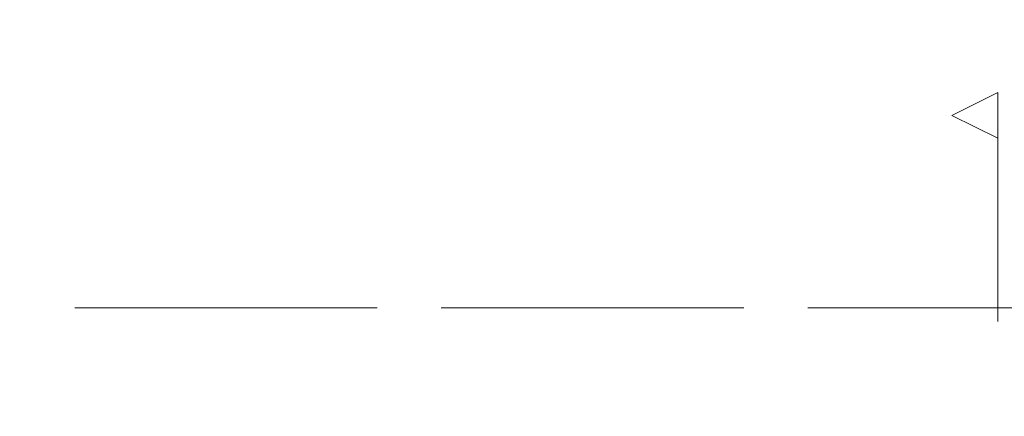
# Model space of a CAD drawing. Header units: metres. Extents: x -1.3 to 9.7, y -0.4 to 3.7.
# Tile 23 of 66: x -0.738 to -0.201, y 0.382 to 0.599. Entities that reach past the tile are written whole.
import ezdxf

# ---------------------------------------------------------------- set-up
doc = ezdxf.new("R2010")
doc.units = ezdxf.units.M
doc.header["$MEASUREMENT"] = 0
for name, pattern in [('Achse', [0.04, 0.02, -0.01, 0, -0.01]), ('Schnittlinie', [0.06, 0.03, -0.015, 0, -0.015]), ('Strichlinie doppelt', [0.109361, 0.052917, -0.021167, 0.014111, -0.021167]), ('Wipeout_Contour', [1, 0, -1])]:
    doc.linetypes.add(name, pattern=pattern)
for name, color, linetype in [('201 - Marker.Schnitt - versteckt Grundriss u. Detail SD', 7, 'Continuous'), ('451 - Universal.Achsen Raster', 7, 'Continuous'), ('608 - Struktur.Träger', 7, 'Continuous'), ('Neubau_605 - Struktur.Wand Innen', 7, 'Continuous')]:
    doc.layers.add(name, color=color, linetype=linetype)

msp = doc.modelspace()

# ---------------------------------------------------------------- linework, layer by layer
at = {"layer": '201 - Marker.Schnitt - versteckt Grundriss u. Detail SD', "color": 7, "linetype": 'Schnittlinie', "lineweight": 13}
msp.add_line((-0.20469, 0.53388), (-0.20469, -0.34149), dxfattribs=at)
at = {"layer": '451 - Universal.Achsen Raster', "color": 160, "linetype": 'Strichlinie doppelt', "lineweight": 9, "true_color": 0x3232ff}
msp.add_line((0.99174, 0.44136), (-1.04326, 0.44136), dxfattribs=at)
at = {"layer": '608 - Struktur.Träger', "color": 7, "linetype": 'Achse', "lineweight": 9}
msp.add_line((-1.04326, 0.44136), (0.99174, 0.44136), dxfattribs=at)
at = {"layer": 'Neubau_605 - Struktur.Wand Innen', "color": 1, "linetype": 'Continuous', "lineweight": 5}
msp.add_arc((-0.76827, 0.13738), 1.061, 0, 90, dxfattribs=at)

# ---------------------------------------------------------------- next in the draw order: wipeouts: each hides what was drawn before it
at = {"color": 254, "linetype": 'Wipeout_Contour', "lineweight": 0, "ltscale": 2.61446}
msp.add_wipeout([(-0.20469, 0.55888), (-0.22969, 0.54638), (-0.20469, 0.53388)], dxfattribs=at).dxf.layer = '201 - Marker.Schnitt - versteckt Grundriss u. Detail SD'

# ---------------------------------------------------------------- next in the draw order: linework, layer by layer
at = {"layer": '201 - Marker.Schnitt - versteckt Grundriss u. Detail SD', "color": 7, "linetype": 'Continuous', "lineweight": 13, "flags": 128}
msp.add_lwpolyline([(-0.20469, 0.55888), (-0.20469, 0.53388), (-0.22969, 0.54638)], close=True, dxfattribs=at)

doc.saveas('drawing.dxf')
